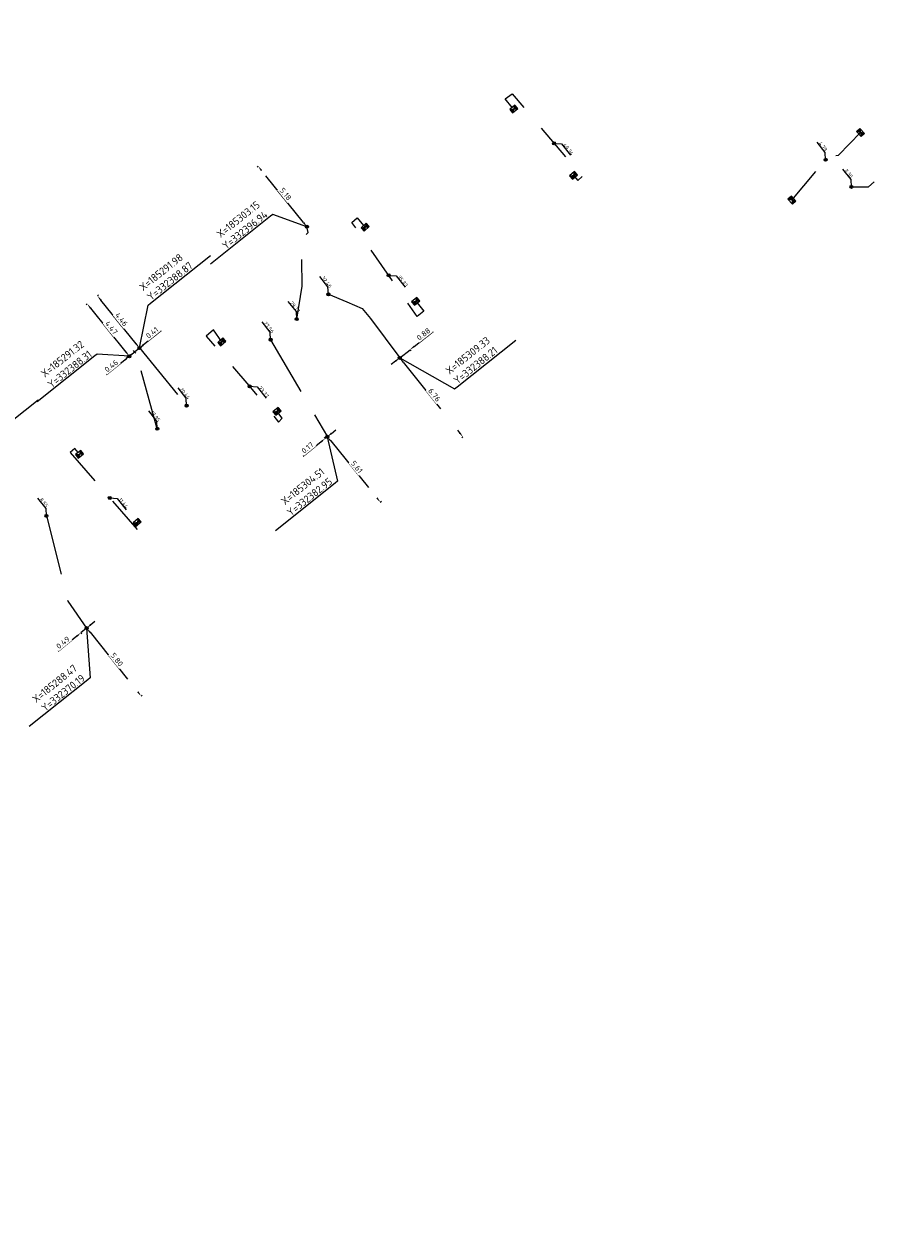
# Model space of a CAD drawing. Header units: inches. Extents: x 0 to 191500, y 0 to 342750.
# Tile 169 of 256: x 185284 to 185343, y 332331 to 332410. Entities that reach past the tile are written whole.
import ezdxf
from ezdxf import colors
from ezdxf.entities.mleader import LeaderData, LeaderLine
from ezdxf.math import Vec2, Vec3

# ---------------------------------------------------------------- set-up
doc = ezdxf.new("R2010")
doc.units = ezdxf.units.IN
doc.header["$MEASUREMENT"] = 0
doc.linetypes.add('RI-GWA_HUISAANSLUITING', pattern=[23, 4, -1.8, 2.6, -1.8, 4.6, -1.8, 4.6, -1.8])
doc.linetypes.add('RI-HWA_KOLKAANSLUITING', pattern=[4.3, 2.5, -1.8])
doc.layers.get('0').update_dxf_attribs({"lineweight": 20})
doc.layers.get('DefPoints').update_dxf_attribs({"lineweight": 20})
for name, color, linetype, lineweight in [('ECW', 150, 'Continuous', 20), ('N-WE-RI-GWA-MAATVOERING-T25', 30, 'RI-GWA_HUISAANSLUITING', 20), ('N-WE-RI-GWA_HUISAANSLUITING_PVC_160-G', 30, 'RI-GWA_HUISAANSLUITING', 20), ('N-WE-RI-GWA_RIOOLPUT_ONTSTOPPINGSPUT-G', 30, 'Continuous', 20), ('N-WE-RI-HWA-MAATVOERING-T25', 151, 'Continuous', 20), ('N-WE-RI-HWA_KOLK-S', 150, 'Continuous', 20), ('N-WE-RI-HWA_KOLKAANSLUITING_PVC_160-G', 150, 'RI-HWA_KOLKAANSLUITING', 20), ('N-WE-RI-INLAAT', 7, 'Continuous', 20), ('Tekst algemeen', 7, 'Continuous', 20)]:
    doc.layers.add(name, color=color, linetype=linetype, lineweight=lineweight)
doc.styles.add('NLCS-ISO-M100-T25', font='txt', dxfattribs={"height": 0.25})
doc.styles.add('NLCS-ISO-M200-T18', font='txt', dxfattribs={"height": 0.36})
doc.styles.add('NLCS-ISO-M200-T25', font='txt', dxfattribs={"height": 0.5})
doc.dimstyles.new('NLCS-M200-T18-PIJL_L2_H1', dxfattribs={"dimscale": 0.2, "dimtxt": 2.5, "dimasz": 1.8, "dimexe": 2, "dimexo": 2, "dimgap": 0.7, "dimtad": 1, "dimzin": 0, "dimdsep": 46, "dimtxsty": 'NLCS-ISO-M200-T18', "dimcen": 0, "dimdle": 2, "dimclrd": 256, "dimclre": 256, "dimclrt": 256, "dimadec": 1, "dimazin": 0, "dimtfac": 1, "dimtdec": 3, "dimtofl": 0, "dimtmove": 0, "dimatfit": 3, "dimfxl": 2, "dimfxlon": 1, "dimtfillclr": 256, "dimtolj": 1, "dimtzin": 0, "dimlwd": -1, "dimlwe": -1, "dimarcsym": 0})
doc.dimstyles.new('NLCS-M200-T25-OPENBOL_L0_H0', dxfattribs={"dimscale": 0.2, "dimtxt": 2.5, "dimasz": 1, "dimexe": 2, "dimexo": 0, "dimgap": 0.5, "dimtad": 1, "dimdec": 0, "dimzin": 0, "dimdsep": 46, "dimtxsty": 'NLCS-ISO-M200-T25', "dimblk": 'DOTBLANK', "dimcen": 2, "dimclrd": 256, "dimclre": 256, "dimclrt": 256, "dimadec": 0, "dimazin": 0, "dimtp": 1, "dimtm": 1, "dimtfac": 1, "dimtix": 1, "dimtofl": 0, "dimtmove": 1, "dimatfit": 3, "dimldrblk": 'DOTBLANK', "dimfxl": 1, "dimfxlon": 1, "dimtvp": 0.5, "dimtolj": 1, "dimtzin": 0, "dimlwd": -1, "dimlwe": -1, "dimarcsym": 0})
picture_1 = doc.add_image_def('image1.ecw', size_in_pixel=(220000, 285000))

# ---------------------------------------------------------------- blocks, each defined once
blk = doc.blocks.new('N-SRI-KOLK_STRAAT_450X300-SO')
h = blk.add_hatch(color=256)
h.dxf.hatch_style = 1
h.paths.add_polyline_path([(0, 0.75), (-1.125, 1.5), (-1.125, 0)])
h.paths.add_polyline_path([(1.125, 1.5), (0, 0.75), (1.125, 0)])
for p, q in [((-1.125, 0), (1.125, 1.5)), ((1.125, 0), (-1.125, 1.5))]:
    blk.add_line(p, q)
at = {"flags": 128}
blk.add_lwpolyline([(-1.125, 0), (1.125, 0), (1.125, 1.5), (-1.125, 1.5)], close=True, dxfattribs=at)
blk = doc.blocks.new('*D5124')
at = {"layer": 'DefPoints', "color": 0, "transparency": 16777216}
for p in [(185288.466, 332370.194, 65.989), (185292.097, 332365.668), (185292.097, 332365.668)]:
    blk.add_point(p, dxfattribs=at)
at = {"layer": 'N-WE-RI-GWA-MAATVOERING-T25', "transparency": 16777216}
for p, q in [((185288.544, 332370.256), (185288.544, 332370.257)), ((185288.691, 332369.913), (185291.872, 332365.948)), ((185292.097, 332365.668), (185292.175, 332365.73))]:
    blk.add_line(p, q, dxfattribs=at)
for points in [[(185288.738, 332369.951), (185288.644, 332369.876), (185288.466, 332370.194)], [(185291.919, 332365.986), (185291.825, 332365.911), (185292.097, 332365.668)]]:
    blk.add_solid(points, dxfattribs=at)
at = {"layer": 'N-WE-RI-GWA-MAATVOERING-T25', "transparency": 16777216, "insert": (185290.484, 332368.093), "char_height": 0.36, "attachment_point": 5, "rotation": 308.73765, "style": 'NLCS-ISO-M200-T18', "bg_fill": 3, "box_fill_scale": 1.25, "bg_fill_color": 256, "bg_fill_true_color": 13158600, "bg_fill_transparency": 0}
blk.add_mtext('\\A1;5.80', dxfattribs=at)
blk = doc.blocks.new('*D5125')
at = {"layer": 'DefPoints', "color": 0, "transparency": 16777216}
for p in [(185288.086, 332369.881), (185288.086, 332369.881), (185288.466, 332370.194, 65.989)]:
    blk.add_point(p, dxfattribs=at)
at = {"layer": 'N-WE-RI-GWA-MAATVOERING-T25', "transparency": 16777216}
for p, q in [((185288.744, 332370.423), (185289.021, 332370.652)), ((185287.808, 332369.651), (185286.574, 332368.633)), ((185288.466, 332370.194), (185288.086, 332369.881)), ((185288.086, 332369.881), (185288.15, 332369.803)), ((185288.53, 332370.117), (185288.53, 332370.117))]:
    blk.add_line(p, q, dxfattribs=at)
for points in [[(185288.706, 332370.469), (185288.782, 332370.377), (185288.466, 332370.194)], [(185287.77, 332369.698), (185287.847, 332369.605), (185288.086, 332369.881)]]:
    blk.add_solid(points, dxfattribs=at)
at = {"layer": 'N-WE-RI-GWA-MAATVOERING-T25', "transparency": 16777216, "insert": (185286.887, 332369.228), "char_height": 0.36, "attachment_point": 5, "rotation": 39.52263, "style": 'NLCS-ISO-M200-T18', "bg_fill": 3, "box_fill_scale": 1.25, "bg_fill_color": 256, "bg_fill_true_color": 13158600, "bg_fill_transparency": 0}
blk.add_mtext('\\A1;0.49', dxfattribs=at)
blk = doc.blocks.new('*D5126')
at = {"layer": 'DefPoints', "color": 0, "transparency": 16777216}
for p in [(185304.512, 332382.948, 66.196), (185308.042, 332378.591), (185308.042, 332378.591)]:
    blk.add_point(p, dxfattribs=at)
at = {"layer": 'N-WE-RI-GWA-MAATVOERING-T25', "transparency": 16777216}
for p, q in [((185304.59, 332383.011), (185304.59, 332383.011)), ((185304.739, 332382.668), (185307.815, 332378.87)), ((185308.042, 332378.591), (185308.12, 332378.654))]:
    blk.add_line(p, q, dxfattribs=at)
for points in [[(185304.785, 332382.706), (185304.692, 332382.631), (185304.512, 332382.948)], [(185307.862, 332378.908), (185307.769, 332378.833), (185308.042, 332378.591)]]:
    blk.add_solid(points, dxfattribs=at)
at = {"layer": 'N-WE-RI-GWA-MAATVOERING-T25', "transparency": 16777216, "insert": (185306.479, 332380.933), "char_height": 0.36, "attachment_point": 5, "rotation": 309.01149, "style": 'NLCS-ISO-M200-T18', "bg_fill": 3, "box_fill_scale": 1.25, "bg_fill_color": 256, "bg_fill_true_color": 13158600, "bg_fill_transparency": 0}
blk.add_mtext('\\A1;5.61', dxfattribs=at)
blk = doc.blocks.new('*D5127')
at = {"layer": 'DefPoints', "color": 0, "transparency": 16777216}
for p in [(185304.38, 332382.842), (185304.38, 332382.841), (185304.512, 332382.948, 66.196)]:
    blk.add_point(p, dxfattribs=at)
at = {"layer": 'N-WE-RI-GWA-MAATVOERING-T25', "transparency": 16777216}
for p, q in [((185304.791, 332383.176), (185305.07, 332383.403)), ((185304.1, 332382.616), (185302.897, 332381.641)), ((185304.38, 332382.842), (185304.317, 332382.92)), ((185304.511, 332382.949), (185304.38, 332382.842)), ((185304.448, 332383.027), (185304.448, 332383.027))]:
    blk.add_line(p, q, dxfattribs=at)
for points in [[(185304.753, 332383.222), (185304.829, 332383.129), (185304.511, 332382.949)], [(185304.062, 332382.662), (185304.138, 332382.569), (185304.38, 332382.842)]]:
    blk.add_solid(points, dxfattribs=at)
at = {"layer": 'N-WE-RI-GWA-MAATVOERING-T25', "transparency": 16777216, "insert": (185303.195, 332382.217), "char_height": 0.36, "attachment_point": 5, "rotation": 39.03155, "style": 'NLCS-ISO-M200-T18', "bg_fill": 3, "box_fill_scale": 1.25, "bg_fill_color": 256, "bg_fill_true_color": 13158600, "bg_fill_transparency": 0}
blk.add_mtext('\\A1;0.17', dxfattribs=at)
blk = doc.blocks.new('*D5128')
at = {"layer": 'DefPoints', "color": 0, "transparency": 16777216}
for p in [(185310.025, 332388.752), (185310.025, 332388.752), (185309.335, 332388.209, 66.387)]:
    blk.add_point(p, dxfattribs=at)
at = {"layer": 'N-WE-RI-GWA-MAATVOERING-T25', "transparency": 16777216}
for p, q in [((185310.308, 332388.975), (185311.578, 332389.975)), ((185309.335, 332388.209), (185310.025, 332388.752)), ((185310.025, 332388.752), (185310.087, 332388.674)), ((185309.052, 332387.986), (185308.769, 332387.764)), ((185309.397, 332388.131), (185309.397, 332388.13))]:
    blk.add_line(p, q, dxfattribs=at)
for points in [[(185310.271, 332389.022), (185310.345, 332388.928), (185310.025, 332388.752)], [(185309.015, 332388.033), (185309.089, 332387.939), (185309.335, 332388.209)]]:
    blk.add_solid(points, dxfattribs=at)
at = {"layer": 'N-WE-RI-GWA-MAATVOERING-T25', "transparency": 16777216, "insert": (185310.924, 332389.791), "char_height": 0.36, "attachment_point": 5, "rotation": 38.21695, "style": 'NLCS-ISO-M200-T18', "bg_fill": 3, "box_fill_scale": 1.25, "bg_fill_color": 256, "bg_fill_true_color": 13158600, "bg_fill_transparency": 0}
blk.add_mtext('\\A1;0.88', dxfattribs=at)
blk = doc.blocks.new('*D5129')
at = {"layer": 'DefPoints', "color": 0, "transparency": 16777216}
for p in [(185309.335, 332388.209, 66.387), (185313.555, 332382.934), (185313.555, 332382.934)]:
    blk.add_point(p, dxfattribs=at)
at = {"layer": 'N-WE-RI-GWA-MAATVOERING-T25', "transparency": 16777216}
for p, q in [((185309.257, 332388.147), (185309.257, 332388.147)), ((185309.56, 332387.928), (185313.33, 332383.215)), ((185313.555, 332382.934), (185313.477, 332382.872))]:
    blk.add_line(p, q, dxfattribs=at)
for points in [[(185309.607, 332387.965), (185309.513, 332387.89), (185309.335, 332388.209)], [(185313.377, 332383.253), (185313.283, 332383.178), (185313.555, 332382.934)]]:
    blk.add_solid(points, dxfattribs=at)
at = {"layer": 'N-WE-RI-GWA-MAATVOERING-T25', "transparency": 16777216, "insert": (185311.648, 332385.734), "char_height": 0.36, "attachment_point": 5, "rotation": 308.65981, "style": 'NLCS-ISO-M200-T18', "bg_fill": 3, "box_fill_scale": 1.25, "bg_fill_color": 256, "bg_fill_true_color": 13158600, "bg_fill_transparency": 0}
blk.add_mtext('\\A1;6.76', dxfattribs=at)
blk = doc.blocks.new('*D5130')
at = {"layer": 'DefPoints', "color": 0, "transparency": 16777216}
for p in [(185299.903, 332400.977), (185299.903, 332400.977), (185303.154, 332396.943, 65.565)]:
    blk.add_point(p, dxfattribs=at)
at = {"layer": 'N-WE-RI-GWA-MAATVOERING-T25', "transparency": 16777216}
for p, q in [((185299.903, 332400.977), (185299.826, 332400.914)), ((185302.928, 332397.223), (185300.129, 332400.696)), ((185303.232, 332397.006), (185303.232, 332397.006))]:
    blk.add_line(p, q, dxfattribs=at)
for points in [[(185300.176, 332400.734), (185300.083, 332400.659), (185299.903, 332400.977)], [(185302.975, 332397.261), (185302.881, 332397.186), (185303.154, 332396.943)]]:
    blk.add_solid(points, dxfattribs=at)
at = {"layer": 'N-WE-RI-GWA-MAATVOERING-T25', "transparency": 16777216, "insert": (185301.731, 332399.123), "char_height": 0.36, "attachment_point": 5, "rotation": 308.86378, "style": 'NLCS-ISO-M200-T18', "bg_fill": 3, "box_fill_scale": 1.25, "bg_fill_color": 256, "bg_fill_true_color": 13158600, "bg_fill_transparency": 0}
blk.add_mtext('\\A1;5.18', dxfattribs=at)
blk = doc.blocks.new('*D5132')
at = {"layer": 'DefPoints', "color": 0, "transparency": 16777216}
for p in [(185289.187, 332392.341), (185289.187, 332392.341), (185291.984, 332388.87, 66.091)]:
    blk.add_point(p, dxfattribs=at)
at = {"layer": 'N-WE-RI-GWA-MAATVOERING-T25', "transparency": 16777216}
for p, q in [((185289.187, 332392.341), (185289.265, 332392.404)), ((185291.758, 332389.15), (185289.413, 332392.061)), ((185292.062, 332388.933), (185292.062, 332388.933))]:
    blk.add_line(p, q, dxfattribs=at)
for points in [[(185289.459, 332392.099), (185289.366, 332392.023), (185289.187, 332392.341)], [(185291.805, 332389.188), (185291.711, 332389.113), (185291.984, 332388.87)]]:
    blk.add_solid(points, dxfattribs=at)
at = {"layer": 'N-WE-RI-GWA-MAATVOERING-T25', "transparency": 16777216, "insert": (185290.788, 332390.769), "char_height": 0.36, "attachment_point": 5, "rotation": 308.86248, "style": 'NLCS-ISO-M200-T18', "bg_fill": 3, "box_fill_scale": 1.25, "bg_fill_color": 256, "bg_fill_true_color": 13158600, "bg_fill_transparency": 0}
blk.add_mtext('\\A1;4.46', dxfattribs=at)
blk = doc.blocks.new('*D5133')
at = {"layer": 'DefPoints', "color": 0, "transparency": 16777216}
for p in [(185288.509, 332391.795), (185288.509, 332391.795), (185291.317, 332388.311, 65.744)]:
    blk.add_point(p, dxfattribs=at)
at = {"layer": 'N-WE-RI-GWA-MAATVOERING-T25', "transparency": 16777216}
for p, q in [((185288.509, 332391.795), (185288.431, 332391.733)), ((185291.091, 332388.591), (185288.735, 332391.515)), ((185291.239, 332388.248), (185291.239, 332388.248))]:
    blk.add_line(p, q, dxfattribs=at)
for points in [[(185288.782, 332391.553), (185288.688, 332391.477), (185288.509, 332391.795)], [(185291.138, 332388.629), (185291.044, 332388.554), (185291.317, 332388.311)]]:
    blk.add_solid(points, dxfattribs=at)
at = {"layer": 'N-WE-RI-GWA-MAATVOERING-T25', "transparency": 16777216, "insert": (185290.116, 332390.216), "char_height": 0.36, "attachment_point": 5, "rotation": 308.86248, "style": 'NLCS-ISO-M200-T18', "bg_fill": 3, "box_fill_scale": 1.25, "bg_fill_color": 256, "bg_fill_true_color": 13158600, "bg_fill_transparency": 0}
blk.add_mtext('\\A1;4.47', dxfattribs=at)
blk = doc.blocks.new('*D5134')
at = {"layer": 'DefPoints', "color": 0, "transparency": 16777216}
for p in [(185291.984, 332388.87, 66.091), (185291.663, 332388.611), (185291.663, 332388.611)]:
    blk.add_point(p, dxfattribs=at)
at = {"layer": 'N-WE-RI-GWA-MAATVOERING-T25', "transparency": 16777216}
for p, q in [((185292.264, 332389.096), (185293.424, 332390.03)), ((185291.663, 332388.611), (185291.6, 332388.689)), ((185291.663, 332388.611), (185291.984, 332388.87)), ((185291.921, 332388.948), (185291.921, 332388.948)), ((185291.383, 332388.386), (185291.102, 332388.16))]:
    blk.add_line(p, q, dxfattribs=at)
for points in [[(185292.227, 332389.143), (185292.302, 332389.049), (185291.984, 332388.87)], [(185291.345, 332388.432), (185291.42, 332388.339), (185291.663, 332388.611)]]:
    blk.add_solid(points, dxfattribs=at)
at = {"layer": 'N-WE-RI-GWA-MAATVOERING-T25', "transparency": 16777216, "insert": (185292.832, 332389.887), "char_height": 0.36, "attachment_point": 5, "rotation": 38.85819, "style": 'NLCS-ISO-M200-T18', "bg_fill": 3, "box_fill_scale": 1.25, "bg_fill_color": 256, "bg_fill_true_color": 13158600, "bg_fill_transparency": 0}
blk.add_mtext('\\A1;0.41', dxfattribs=at)
blk = doc.blocks.new('*D5135')
at = {"layer": 'DefPoints', "color": 0, "transparency": 16777216}
for p in [(185291.317, 332388.311, 65.744), (185291.674, 332388.598), (185291.674, 332388.598)]:
    blk.add_point(p, dxfattribs=at)
at = {"layer": 'N-WE-RI-GWA-MAATVOERING-T25', "transparency": 16777216}
for p, q in [((185291.954, 332388.824), (185292.234, 332389.05)), ((185291.037, 332388.085), (185289.791, 332387.081)), ((185291.674, 332388.598), (185291.317, 332388.311)), ((185291.38, 332388.233), (185291.38, 332388.233)), ((185291.674, 332388.598), (185291.736, 332388.52))]:
    blk.add_line(p, q, dxfattribs=at)
for points in [[(185291.916, 332388.871), (185291.992, 332388.777), (185291.674, 332388.598)], [(185290.999, 332388.132), (185291.074, 332388.038), (185291.317, 332388.311)]]:
    blk.add_solid(points, dxfattribs=at)
at = {"layer": 'N-WE-RI-GWA-MAATVOERING-T25', "transparency": 16777216, "insert": (185290.11, 332387.673), "char_height": 0.36, "attachment_point": 5, "rotation": 38.85819, "style": 'NLCS-ISO-M200-T18', "bg_fill": 3, "box_fill_scale": 1.25, "bg_fill_color": 256, "bg_fill_true_color": 13158600, "bg_fill_transparency": 0}
blk.add_mtext('\\A1;0.46', dxfattribs=at)
blk = doc.blocks.new('_DotBlank')
at = {"color": 0, "linetype": 'ByBlock', "lineweight": -2}
blk.add_line((-0.5, 0), (-1, 0), dxfattribs=at)
blk.add_circle((0, 0), 0.5, dxfattribs=at)
blk = doc.blocks.new('A$C2C270354')
h = blk.add_hatch(color=256)
h.dxf.hatch_style = 1
edge = h.paths.add_edge_path()
edge.add_arc((0, 0), 0.1, 0, 360)
blk.add_circle((0, 0), 0.1)

msp = doc.modelspace()

# ---------------------------------------------------------------- linework, layer by layer
at = {"layer": 'N-WE-RI-GWA-MAATVOERING-T25', "flags": 128}
for points, elevation in [([(185339.45121, 332399.60407), (185339.42749, 332400.10272), (185338.87921, 332400.79047)], -33.47338), ([(185304.57887, 332392.44555), (185304.55516, 332392.94419), (185304.00688, 332393.63194)], 65.437), ([(185302.471, 332390.78861), (185302.44729, 332391.28726), (185301.89901, 332391.97501)], 65.565), ([(185300.73063, 332389.42055), (185300.70692, 332389.9192), (185300.15864, 332390.60695)], 66.196), ([(185295.13227, 332385.01984), (185295.10855, 332385.51848), (185294.56027, 332386.20623)], -8.12628), ([(185293.17614, 332383.48218), (185293.15243, 332383.98083), (185292.60415, 332384.66858)], 65.744), ([(185285.78584, 332377.67287), (185285.76212, 332378.17152), (185285.21384, 332378.85927)], 65.989)]:
    msp.add_lwpolyline(points, dxfattribs=dict(at, elevation=elevation))
at = {"layer": 'N-WE-RI-GWA_HUISAANSLUITING_PVC_160-G', "flags": 128}
for points, elevation in [([(185339.45121, 332399.60407), (185340.6, 332399.611), (185340.964, 332399.935)], 66.328), ([(185302.471, 332390.78861), (185302.826, 332392.995), (185302.795, 332396.137), (185303.243, 332396.573), (185303.154, 332396.943)], 65.565), ([(185304.57887, 332392.44555), (185305.821, 332391.938), (185306.828, 332391.501), (185307.385, 332390.837)], 65.437), ([(185307.385, 332390.837), (185309.335, 332388.209)], 66.387), ([(185300.73063, 332389.42055), (185304.512, 332382.948)], 66.196), ([(185291.984, 332388.87), (185295.13227, 332385.01984)], 66.091), ([(185293.17614, 332383.48358), (185292.08, 332387.373), (185291.317, 332388.311)], 65.744), ([(185285.78584, 332377.67287), (185287.211, 332371.993), (185288.466, 332370.194)], 65.989)]:
    msp.add_lwpolyline(points, dxfattribs=dict(at, elevation=elevation))
at = {"layer": 'N-WE-RI-HWA-MAATVOERING-T25', "flags": 128}
for points, elevation in [([(185319.6294, 332402.50747), (185320.13267, 332402.47391), (185320.72146, 332401.72116)], 67.181), ([(185337.73166, 332401.40983), (185337.70794, 332401.90848), (185337.15966, 332402.59623)], 66.674), ([(185308.60432, 332393.7078), (185309.10759, 332393.67423), (185309.69638, 332392.92148)], 66.52), ([(185299.33382, 332386.30981), (185299.83709, 332386.27624), (185300.42588, 332385.52349)], 66.393), ([(185290.00779, 332378.86751), (185290.51106, 332378.83394), (185291.09985, 332378.08119)], 66.437)]:
    msp.add_lwpolyline(points, dxfattribs=dict(at, elevation=elevation))
at = {"layer": 'N-WE-RI-HWA_KOLKAANSLUITING_PVC_160-G', "flags": 128}
for points, elevation in [([(185316.83766, 332404.90744), (185316.37048, 332405.47239), (185316.842, 332405.802), (185321.503, 332400.293)], 67.181), ([(185335.481, 332398.716), (185337.939, 332401.658), (185338.587, 332401.723), (185340.057, 332403.227)], 66.674), ([(185320.927, 332400.373), (185321.20171, 332400.03366), (185321.503, 332400.293)], 67.401), ([(185306.151, 332397.241), (185306.49541, 332397.5524), (185307.0355, 332396.90155)], 66.52), ([(185310.402, 332391.98), (185310.94697, 332391.31199), (185310.501, 332390.972), (185306.151, 332397.241)], 66.52), ([(185297.46914, 332389.27525), (185296.91575, 332390.07519), (185296.427, 332389.654), (185299.289, 332386.363), (185301.266, 332383.927)], 66.393), ([(185301.266, 332383.927), (185301.5112, 332384.19174), (185301.156, 332384.644)], 66.393), ([(185287.37117, 332381.90703), (185292.238, 332376.293), (185292.47758, 332376.48839), (185291.83, 332377.238)], 66.572)]:
    msp.add_lwpolyline(points, dxfattribs=dict(at, elevation=elevation))
msp.add_lwpolyline([(185287.89367, 332381.89717), (185287.67549, 332382.17085), (185287.37117, 332381.90703)], dxfattribs=at)

# ---------------------------------------------------------------- block references
at = {"layer": 'N-WE-RI-HWA_KOLK-S', "xscale": 0.2, "yscale": 0.2, "zscale": 0.2}
for p, rotation in [((185316.83766, 332404.90744, 67.395), 221.2599999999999), ((185340.16976, 332403.32592, 66.674), 131.2599999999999), ((185320.82808, 332400.48576, 67.401), 221.2599999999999), ((185335.59376, 332398.81492, 66.674), 131.2599999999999), ((185306.94208, 332397.03476, 67.224), 221.2599999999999), ((185310.30308, 332392.09276, 67.203), 221.2599999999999), ((185297.37022, 332389.38801, 67.08), 221.2599999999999), ((185301.05708, 332384.75676, 67.098), 221.2599999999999), ((185287.89367, 332381.89717), 218.562171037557), ((185291.73108, 332377.35076, 66.964), 221.2599999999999)]:
    msp.add_blockref('N-SRI-KOLK_STRAAT_450X300-SO', p, dxfattribs=dict(at, rotation=rotation))
at = {"layer": 'N-WE-RI-INLAAT', "rotation": 0.06357443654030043}
for p in [(185319.6294, 332402.50747, 67.181), (185337.73166, 332401.40983, 66.674), (185339.45121, 332399.60407, -33.47338), (185308.60258, 332393.70791, 66.52), (185304.57887, 332392.44555, 65.437), (185302.471, 332390.78861, 65.565), (185300.73063, 332389.42055, 66.196), (185299.33208, 332386.30992, 66.393), (185295.13227, 332385.01984, -8.12628), (185293.17614, 332383.48358, 65.744), (185290.00605, 332378.86762, 66.437), (185285.78584, 332377.67287, 65.989)]:
    msp.add_blockref('A$C2C270354', p, dxfattribs=at)

# ---------------------------------------------------------------- texts
at = {"layer": 'N-WE-RI-GWA-MAATVOERING-T25', "style": 'NLCS-ISO-M100-T25'}
for s, p in [('2.30', (185338.96648, 332400.68099, -33.47338)), ('32.46', (185304.09415, 332393.52247, 65.437)), ('29.77', (185301.98628, 332391.86554, 65.565)), ('27.56', (185300.24591, 332390.49748, 66.196)), ('20.44', (185294.64754, 332386.09676, -8.12628)), ('17.95', (185292.69142, 332384.55911, 65.744)), ('8.55', (185285.30111, 332378.7498, 65.989))]:
    msp.add_text(s, height=0.25, rotation=308.56, dxfattribs=at).set_placement(p)
at = {"layer": 'N-WE-RI-HWA-MAATVOERING-T25', "style": 'NLCS-ISO-M100-T25'}
for s, p in [('49.34', (185320.19958, 332402.38853, 64.685)), ('4.79', (185337.24693, 332402.48675, 66.674)), ('35.23', (185309.1745, 332393.58885, 64.024)), ('23.37', (185299.904, 332386.19086, 63.897)), ('11.44', (185290.57798, 332378.74856, 63.941))]:
    msp.add_text(s, height=0.25, rotation=308.56, dxfattribs=at).set_placement(p)

# ---------------------------------------------------------------- pictures from other files: only their frames are drawn
at = {"layer": 'ECW'}
image = msp.add_image(picture_1, insert=(180500, 328500), size_in_units=(11000, 14250), dxfattribs=at)
image.dxf.flags = 7

# ---------------------------------------------------------------- leaders
at = {"layer": 'Tekst algemeen', "annotation_type": 0, "has_hookline": 1, "hookline_direction": 0, "text_width": 5, "horizontal_direction": (0.781932, 0.623363, 0)}
msp.add_leader([(185281.759, 332380.033), (185281.08133, 332382.10515), (185281.23772, 332382.22982)], dimstyle='NLCS-M200-T25-OPENBOL_L0_H0', dxfattribs=at)

# ---------------------------------------------------------------- next in the draw order: dimensions: what is measured, and where the dimension line sits
at = {"layer": 'N-WE-RI-GWA-MAATVOERING-T25'}
for p1, p2, picture, middle in [((185303.154, 332396.943, 65.565), (185299.90349, 332400.97662), '*D5130', (185301.73119, 332399.12295)), ((185291.984, 332388.87, 66.091), (185289.18668, 332392.34141), '*D5132', (185290.78779, 332390.76884)), ((185304.512, 332382.948, 66.196), (185308.04186, 332378.59077), '*D5126', (185306.47896, 332380.93305)), ((185288.466, 332370.194, 65.989), (185292.09721, 332365.66761), '*D5124', (185290.48441, 332368.0935))]:
    dim = msp.add_aligned_dim(p1=p1, p2=p2, distance=0, dimstyle='NLCS-M200-T18-PIJL_L2_H1', override={"dimexe": 0.5, "dimgap": 0.4, "dimdle": 0.5, "dimtofl": 1, "dimtmove": 0, "dimfxl": 0, "dimtfill": 1}, dxfattribs=at)
    dim.commit()
    dim.dimension.update_dxf_attribs({"geometry": picture, "text_midpoint": middle})
dim = msp.add_linear_dim(base=(185310.02497, 332388.75229), p1=(185309.335, 332388.209, 66.387), p2=(185310.02497, 332388.75229), angle=38.2169511, dimstyle='NLCS-M200-T18-PIJL_L2_H1', override={"dimexe": 0.5, "dimgap": 0.4, "dimdle": 0.5, "dimtofl": 1, "dimfxl": 0, "dimtfill": 1}, dxfattribs=at)
dim.commit()
dim.dimension.update_dxf_attribs({"geometry": '*D5128', "text_midpoint": (185311.08451, 332389.58657), "dimtype": 161})

# ---------------------------------------------------------------- next in the draw order: linework, layer by layer
at = {"layer": 'N-WE-RI-GWA_RIOOLPUT_ONTSTOPPINGSPUT-G'}
for p, q in [((185303.24413, 332396.98633, 65.565), (185303.06387, 332396.89967, 65.565)), ((185303.11067, 332397.03313, 65.565), (185303.19733, 332396.85287, 65.565))]:
    msp.add_line(p, q, dxfattribs=at)
msp.add_circle((185303.154, 332396.943, 65.565), 0.1, dxfattribs=at)

# ---------------------------------------------------------------- next in the draw order: texts
at = {"layer": 'Tekst algemeen', "char_height": 0.5, "rotation": 38.562171, "style": 'NLCS-ISO-M200-T25'}
for s, insert, attachment_point in [('X=185303.15\\PY=332396.94', (185300.58888, 332397.6638), 9), ('X=185291.98\\PY=332388.87', (185292.74683, 332391.99123), 7), ('X=185304.51\\PY=332382.95', (185304.89357, 332379.86889), 9), ('X=185288.47\\PY=332370.19', (185288.40459, 332366.75975), 9)]:
    msp.add_mtext(s, dxfattribs=dict(at, insert=insert, attachment_point=attachment_point))

# ---------------------------------------------------------------- next in the draw order: dimensions: what is measured, and where the dimension line sits
at = {"layer": 'N-WE-RI-GWA-MAATVOERING-T25'}
for p1, p2, picture, middle in [((185291.317, 332388.311, 65.744), (185288.50916, 332391.79546), '*D5133', (185290.11553, 332390.21637)), ((185309.335, 332388.209, 66.387), (185313.555, 332382.934), '*D5129', (185311.64803, 332385.73392))]:
    dim = msp.add_aligned_dim(p1=p1, p2=p2, distance=0, dimstyle='NLCS-M200-T18-PIJL_L2_H1', override={"dimexe": 0.5, "dimgap": 0.4, "dimdle": 0.5, "dimtofl": 1, "dimtmove": 0, "dimfxl": 0, "dimtfill": 1}, dxfattribs=at)
    dim.commit()
    dim.dimension.update_dxf_attribs({"geometry": picture, "text_midpoint": middle})
for base, p1, p2, angle, override, picture, middle in [((185304.37957, 332382.84248), (185304.512, 332382.948, 66.196), (185304.38047, 332382.84137), 219.031551, {"dimexe": 0.5, "dimgap": 0.4, "dimdle": 0.5, "dimtofl": 1, "dimtmove": 0, "dimfxl": 0, "dimtfill": 1}, '*D5127', (185303.35863, 332382.01481)), ((185288.08605, 332369.88054), (185288.466, 332370.194, 65.989), (185288.08605, 332369.88054), 219.5226313, {"dimexe": 0.5, "dimgap": 0.4, "dimdle": 0.5, "dimtofl": 1, "dimfxl": 0, "dimtfill": 1}, '*D5125', (185287.05241, 332369.02779))]:
    dim = msp.add_linear_dim(base=base, p1=p1, p2=p2, angle=angle, dimstyle='NLCS-M200-T18-PIJL_L2_H1', override=override, dxfattribs=at)
    dim.commit()
    dim.dimension.update_dxf_attribs({"geometry": picture, "text_midpoint": middle, "dimtype": 161})

# ---------------------------------------------------------------- next in the draw order: leaders
at = {"layer": 'Tekst algemeen', "annotation_type": 0, "has_hookline": 1, "hookline_direction": 1, "text_width": 5.02381, "horizontal_direction": (0.781932, 0.623363, 0)}
msp.add_leader([(185303.15418, 332396.94268), (185300.88579, 332397.77261), (185300.72941, 332397.64794)], dimstyle='NLCS-M200-T25-OPENBOL_L0_H0', dxfattribs=at)

# ---------------------------------------------------------------- next in the draw order: linework, layer by layer
at = {"layer": 'N-WE-RI-GWA_RIOOLPUT_ONTSTOPPINGSPUT-G'}
for p, q in [((185309.42513, 332388.25233, 66.387), (185309.24487, 332388.16567, 66.387)), ((185309.29167, 332388.29913, 66.387), (185309.37833, 332388.11887, 66.387)), ((185304.60213, 332382.99133, 66.196), (185304.42187, 332382.90467, 66.196)), ((185304.46867, 332383.03813, 66.196), (185304.55533, 332382.85787, 66.196)), ((185288.42267, 332370.28413, 65.989), (185288.50933, 332370.10387, 65.989)), ((185288.55613, 332370.23733, 65.989), (185288.37587, 332370.15067, 65.989))]:
    msp.add_line(p, q, dxfattribs=at)
for centre in [(185309.335, 332388.209, 66.387), (185304.512, 332382.948, 66.196), (185288.466, 332370.194, 65.989)]:
    msp.add_circle(centre, 0.1, dxfattribs=at)

# ---------------------------------------------------------------- next in the draw order: texts
at = {"layer": 'Tekst algemeen', "char_height": 0.5, "rotation": 38.562171, "style": 'NLCS-ISO-M200-T25'}
for s, insert, attachment_point in [('X=185291.32\\PY=332388.31', (185288.86522, 332388.35499), 9), ('X=185309.33\\PY=332388.21', (185313.17231, 332386.41697), 7)]:
    msp.add_mtext(s, dxfattribs=dict(at, insert=insert, attachment_point=attachment_point))

# ---------------------------------------------------------------- next in the draw order: dimensions: what is measured, and where the dimension line sits
at = {"layer": 'N-WE-RI-GWA-MAATVOERING-T25'}
dim = msp.add_linear_dim(base=(185291.66304, 332388.61141), p1=(185291.984, 332388.87, 66.091), p2=(185291.66304, 332388.61141), angle=218.8581869, dimstyle='NLCS-M200-T18-PIJL_L2_H1', override={"dimexe": 0.5, "dimgap": 0.4, "dimdle": 0.5, "dimtofl": 1, "dimfxl": 0, "dimtfill": 1}, dxfattribs=at)
dim.commit()
dim.dimension.update_dxf_attribs({"geometry": '*D5134', "text_midpoint": (185292.99475, 332389.68436), "dimtype": 161})

# ---------------------------------------------------------------- next in the draw order: leaders
at = {"layer": 'Tekst algemeen', "annotation_type": 0, "has_hookline": 1, "horizontal_direction": (0.781932, 0.623363, 0)}
for points, hookline_direction, text_width in [([(185309.335, 332388.209), (185313.00007, 332386.15177), (185313.15645, 332386.27644)], 0, 4.90476), ([(185304.51089, 332382.94899), (185305.19048, 332379.9777), (185305.0341, 332379.85303)], 1, 5), ([(185288.466, 332370.194), (185288.70151, 332366.86857), (185288.54512, 332366.74389)], 1, 4.90476)]:
    msp.add_leader(points, dimstyle='NLCS-M200-T25-OPENBOL_L0_H0', dxfattribs=dict(at, hookline_direction=hookline_direction, text_width=text_width))

# ---------------------------------------------------------------- next in the draw order: dimensions: what is measured, and where the dimension line sits
at = {"layer": 'N-WE-RI-GWA-MAATVOERING-T25'}
dim = msp.add_linear_dim(base=(185291.6736, 332388.59831), p1=(185291.317, 332388.311, 65.744), p2=(185291.6736, 332388.59831), angle=38.8581869, dimstyle='NLCS-M200-T18-PIJL_L2_H1', override={"dimexe": 0.5, "dimgap": 0.4, "dimdle": 0.5, "dimtofl": 1, "dimfxl": 0, "dimtfill": 1}, dxfattribs=at)
dim.commit()
dim.dimension.update_dxf_attribs({"geometry": '*D5135', "text_midpoint": (185290.27354, 332387.47029), "dimtype": 161})

# ---------------------------------------------------------------- next in the draw order: linework, layer by layer
at = {"layer": 'N-WE-RI-GWA_RIOOLPUT_ONTSTOPPINGSPUT-G'}
for p, q in [((185292.07413, 332388.91333, 66.091), (185291.89387, 332388.82667, 66.091)), ((185291.94067, 332388.96013, 66.091), (185292.02733, 332388.77987, 66.091)), ((185291.40713, 332388.35433, 65.744), (185291.22687, 332388.26767, 65.744)), ((185291.27367, 332388.40113, 65.744), (185291.36033, 332388.22087, 65.744))]:
    msp.add_line(p, q, dxfattribs=at)
for centre in [(185291.984, 332388.87, 66.091), (185291.317, 332388.311, 65.744)]:
    msp.add_circle(centre, 0.1, dxfattribs=at)

# ---------------------------------------------------------------- next in the draw order: leaders
at = {"layer": 'Tekst algemeen', "annotation_type": 0, "has_hookline": 1, "horizontal_direction": (0.781932, 0.623363, 0)}
for points, hookline_direction, text_width in [([(185291.984, 332388.87), (185292.57459, 332391.72603), (185292.73098, 332391.8507)], 0, 5), ([(185291.317, 332388.311), (185289.16214, 332388.46381), (185289.00575, 332388.33914)], 1, 4.80952)]:
    msp.add_leader(points, dimstyle='NLCS-M200-T25-OPENBOL_L0_H0', dxfattribs=dict(at, hookline_direction=hookline_direction, text_width=text_width))
at = {"layer": 'Tekst algemeen'}
ml = msp.add_multileader_mtext('Standard', dxfattribs=at)
ml.set_content('Grindkoffer', color=256)
ml.set_leader_properties()
ml.build(insert=Vec2(0, 0))
ml.multileader.update_dxf_attribs({"text_right_attachment_type": 6, "dogleg_length": 0.2, "arrow_head_size": 5})
ctx = ml.context
ctx.base_point, ctx.char_height, ctx.arrow_head_size, ctx.landing_gap_size, ctx.plane_origin, ctx.plane_x_axis, ctx.plane_y_axis = Vec3(185789.34017, 332982.33236), 0.5, 5, 0.2, Vec3(185787.00548, 332984.05412), Vec3(0.99520618, 0.0977991), Vec3(-0.0977991, 0.99520618)
ctx.right_attachment = 6
notes = []
notes.append((ctx, [(0, (0, 0, 0), (0, 0), (1, 0), 1, [])]))
ctx.mtext.insert, ctx.mtext.text_direction, ctx.mtext.rotation, ctx.mtext.flow_direction = Vec3(185789.51476, 332982.60072), Vec3(0.99520618, 0.0977991), 0.09795567, 5
for ctx, leaders in notes:
    for number, flags, end, landing, length, lines in leaders:
        leader = LeaderData()
        leader.index, (leader.has_last_leader_line, leader.has_dogleg_vector, leader.attachment_direction) = number, flags
        leader.last_leader_point, leader.dogleg_vector, leader.dogleg_length = Vec3(end), Vec3(landing), length
        for number, points, colour, breaks in lines:
            line = LeaderLine()
            line.index, line.vertices, line.color, line.breaks = number, Vec3.list(points), colors.encode_raw_color(colour), breaks
            leader.lines.append(line)
        ctx.leaders.append(leader)

doc.saveas('drawing.dxf')
